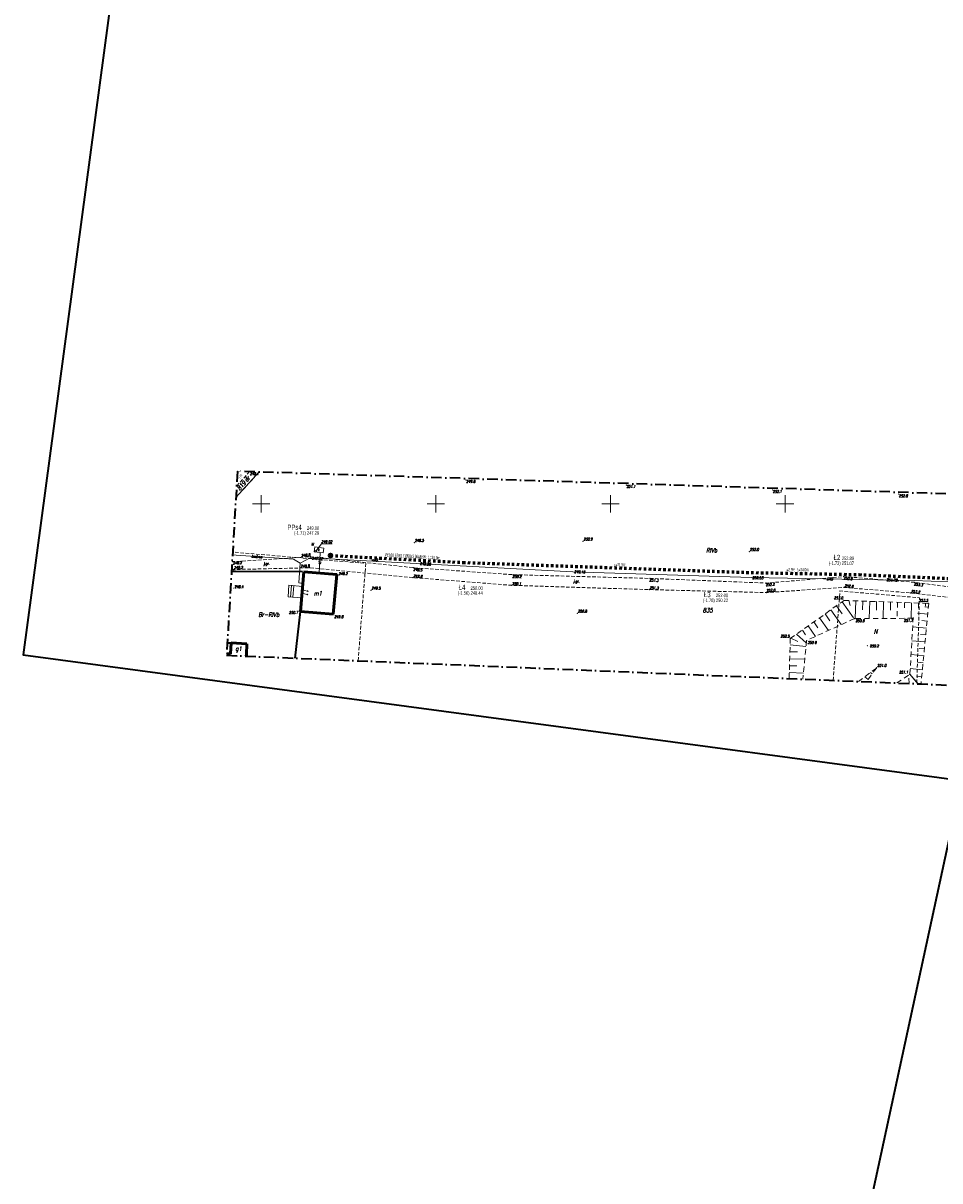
# Model space of a CAD drawing. Header units: millimetres. Extents: x 7436010 to 7436992, y 5663514 to 5666647.
# Tile 33 of 45: x 7436382 to 7436644, y 5665806 to 5666138. Entities that reach past the tile are written whole.
import ezdxf
from ezdxf.enums import TextEntityAlignment as Align

# ---------------------------------------------------------------- set-up
doc = ezdxf.new("R2010")
doc.units = ezdxf.units.MM
doc.header["$PDSIZE"] = 1
for name, pattern in [('0.7_0.7', [1.4, 0.7, -0.7]), ('1', [0]), ('2_EGBU_A', [0]), ('4', [2.5, 1.5, -1]), ('GAK', [3.5, 2, -0.75, 0, -0.75]), ('GDE', [0]), ('GUZ', [1.5, 1, -0.5]), ('KOU', [1.5, 1, -0.5]), ('UPW', [2, 1, 1])]:
    doc.linetypes.add(name, pattern=pattern)
for name, color, linetype, lineweight in [('12 WODOCIĄGI W BUDOWIE', 5, 'Continuous', 18), ('13 KOMORA KL', 34, 'Continuous', 18), ('14 WŁAZ KL', 34, 'Continuous', 18), ('15 PRZEWODY KL', 34, 'Continuous', 18), ('43 RZĘDNE KL', 34, 'Continuous', 18), ('9 JEZDNIA GRUNTOWA', 7, 'KOU', 18), ('_BB_Kanalizacja ciśnieniowa przydomowa - trasa', 64, '0.7_0.7', 60), ('_CC_Przepompownia przydomowa - plamki', 3, 'Continuous', 40), ('_CC_Przepompownia przydomowa - symbol', 1, 'Continuous', 40), ('EADTD_T_0', 7, 'Continuous', 18), ('EBTPO_L_6', 7, '1', 18), ('EBUPP_L_2', 7, '1', 35), ('EDZPD_L_1', 7, 'GDE', 18), ('EDZTD_T_0', 7, 'Continuous', 18), ('EGBB_E_T_0', 7, 'Continuous', 18), ('EGBB_L_0', 7, '2_EGBU_A', 50), ('Numery działek uzupełnienie', 7, 'Continuous', 18), ('Podzial_sekcyjny_krzyze', 7, 'Continuous', 13), ('PunPOMIAR1', 7, 'Continuous', 18), ('RzedPOMIAR1', 7, 'Continuous', 18), ('SDROK_T_0', 7, 'Continuous', 18), ('SDRPK_L_1', 7, 'KOU', 18), ('SZOPO_L_0', 7, 'BGT', 35), ('UWWOC_T_0', 5, 'Continuous', 18), ('UWWOO_T_0', 5, 'Continuous', 18), ('UWWPO_L_1', 5, '1', 18), ('UŻYTKI LINIE', 96, 'GUZ', 18), ('UŻYTKI OZNACZENIE', 96, 'Continuous', 18), ('WEKTOR WODOCIĄGI wo', 5, 'Continuous', 18), ('WUKOS_T_0', 7, 'Continuous', 18), ('WUKOS_T_1', 7, 'Continuous', 18), ('WUKPS_L_6', 7, '4', 18), ('ZAKRES MAPY', 1, 'GAK', 35)]:
    doc.layers.add(name, color=color, linetype=linetype, lineweight=lineweight)
doc.layers.add('_CC Tłoczny PRZYDOMOWA_ tekst', color=64, linetype='Continuous')
doc.layers.add('_map', color=7, linetype='Continuous')
doc.layers.add('RAMA WYPLOT', color=3, linetype='Continuous', lineweight=35, plot=False)
doc.styles.add('K1_ACAD', font='romans.shx', dxfattribs={"width": 0.8, "oblique": 12})
doc.styles.add('PLAN 1 pop.', font='ARIALN.TTF', dxfattribs={"width": 0.8})
doc.styles.add('PLAN 2 pop.', font='ARIALN.TTF', dxfattribs={"width": 0.8})
doc.linetypes.add('BGT', pattern='A,3.75,[133,ltypeshp.shx,S=0.1875,R=0,X=0,Y=0],3.75', length=7.5)

# ---------------------------------------------------------------- blocks, each defined once
blk = doc.blocks.new('WSP')
at = {"linetype": 'Continuous'}
blk.add_circle((0, 0), 0.045, dxfattribs=at)
blk = doc.blocks.new('WLZ')
at = {"linetype": 'Continuous'}
blk.add_circle((0, 0), 0.25, dxfattribs=at)
blk = doc.blocks.new('STUDZ')
at = {"layer": '12 WODOCIĄGI W BUDOWIE', "flags": 128}
blk.add_lwpolyline([(7436441.79, 5665985.4), (7436442.85, 5665985.34), (7436459.28, 5665984.15), (7436461.15, 5665982.99)], dxfattribs=at)
at = {"layer": '13 KOMORA KL', "flags": 128}
for points in [[(7436465.19, 5665986.28), (7436465.38, 5665987.65)], [(7436465.38, 5665987.65), (7436467.9, 5665987.31)], [(7436465.19, 5665986.28), (7436467.71, 5665985.94)], [(7436467.71, 5665985.94), (7436467.9, 5665987.31)]]:
    blk.add_lwpolyline(points, dxfattribs=at)
at = {"layer": '15 PRZEWODY KL', "flags": 128}
blk.add_lwpolyline([(7436466.92, 5665986.05), (7436466.61, 5665980.18)], dxfattribs=at)
at = {"layer": '43 RZĘDNE KL', "flags": 128}
blk.add_lwpolyline([(7436465.63, 5665986.41), (7436467.24, 5665988.56), (7436470.32, 5665988.56)], dxfattribs=at)
at = {"layer": '9 JEZDNIA GRUNTOWA', "flags": 128}
for points in [[(7436669.97, 5665975.08), (7436655.44, 5665975.17), (7436637.03, 5665977.52), (7436616.81, 5665979.18), (7436594.58, 5665977.3), (7436561.34, 5665978.65), (7436522.07, 5665979.71), (7436493.68, 5665981.71), (7436464.16, 5665984.87), (7436441.87, 5665983.45), (7436441.68, 5665983.46)], [(7436441.54, 5665981.21), (7436442.1, 5665981.19), (7436463.91, 5665981.69), (7436493.44, 5665978.88), (7436521.75, 5665976.66), (7436561.15, 5665975.43), (7436594.61, 5665974.59), (7436616.93, 5665976.06), (7436635.93, 5665974.48), (7436655.39, 5665972.25), (7436669.53, 5665972.33)]]:
    blk.add_lwpolyline(points, dxfattribs=at)
at = {"layer": 'EBTPO_L_6'}
for p, q in [((7436457.96, 5665976.67), (7436457.69, 5665973.37)), ((7436461.83, 5665976.35), (7436457.96, 5665976.67)), ((7436458.66, 5665976.61), (7436458.39, 5665973.31)), ((7436459.36, 5665976.55), (7436459.09, 5665973.25)), ((7436461.56, 5665973.05), (7436457.69, 5665973.37))]:
    blk.add_line(p, q, dxfattribs=at)
at = {"layer": 'EBUPP_L_2'}
for p, q in [((7436440.3, 5665960.19), (7436441.39, 5665960.14)), ((7436441.39, 5665960.14), (7436441.25, 5665957.04)), ((7436441.25, 5665957.04), (7436440.12, 5665957.09))]:
    blk.add_line(p, q, dxfattribs=at)
at = {"layer": 'EDZPD_L_1'}
blk.add_line((7436449.43, 5666009.15), (7436442.76, 5666001.86), dxfattribs=at)
at = {"layer": 'EGBB_L_0'}
for p, q in [((7436461.23, 5665969.15), (7436462.17, 5665980.54)), ((7436462.17, 5665980.54), (7436471.64, 5665979.76)), ((7436470.57, 5665968.38), (7436471.64, 5665979.76)), ((7436461.23, 5665969.15), (7436470.57, 5665968.38)), ((7436441.25, 5665957.04), (7436441.39, 5665960.14)), ((7436441.39, 5665960.14), (7436445.89, 5665959.92)), ((7436445.75, 5665956.83), (7436445.89, 5665959.92)), ((7436440.12, 5665957.09), (7436441.25, 5665957.04)), ((7436445.73, 5665956.38), (7436445.75, 5665956.83))]:
    blk.add_line(p, q, dxfattribs=at)
at = {"layer": 'Podzial_sekcyjny_krzyze', "color": 7, "lineweight": 13}
for p, q in [((7436450, 5665997.5), (7436450, 5666002.5)), ((7436500, 5665997.5), (7436500, 5666002.5)), ((7436550, 5665997.5), (7436550, 5666002.5)), ((7436600, 5665997.5), (7436600, 5666002.5)), ((7436447.5, 5666000), (7436452.5, 5666000)), ((7436497.5, 5666000), (7436502.5, 5666000)), ((7436547.5, 5666000), (7436552.5, 5666000)), ((7436597.5, 5666000), (7436602.5, 5666000))]:
    blk.add_line(p, q, dxfattribs=at)
at = {"layer": 'PunPOMIAR1'}
for p in [(7436446.83, 5666009.19), (7436493.83, 5665988.93), (7436542.17, 5665989.3), (7436464.16, 5665984.87), (7436589.74, 5665986.31), (7436441.87, 5665983.45), (7436442.1, 5665981.19), (7436463.91, 5665981.69), (7436493.68, 5665981.71), (7436493.44, 5665978.88), (7436522.07, 5665979.71), (7436561.34, 5665978.65), (7436616.81, 5665979.18), (7436481.46, 5665975.24), (7436521.75, 5665976.66), (7436561.15, 5665975.43), (7436594.58, 5665977.3), (7436594.61, 5665974.59), (7436616.93, 5665976.06), (7436635.93, 5665974.48), (7436637.03, 5665977.52), (7436540.53, 5665968.65)]:
    blk.add_point(p, dxfattribs=at)
at = {"layer": 'RAMA WYPLOT', "flags": 128}
for points in [[(7436474.28, 5666646.78), (7436381.84, 5665956.72), (7436798.12, 5665900.96), (7436890.56, 5666591.01)], [(7436469.91, 5665084.38), (7436654.27, 5665937.39), (7436791.11, 5665907.82), (7436606.75, 5665054.8)]]:
    blk.add_lwpolyline(points, close=True, dxfattribs=at)
at = {"layer": 'SDRPK_L_1'}
for p, q in [((7436446.66, 5666009.24), (7436442.96, 5666005.13)), ((7436443.21, 5666009.4), (7436443.16, 5666009.35))]:
    blk.add_line(p, q, dxfattribs=at)
at = {"layer": 'SZOPO_L_0'}
for p, q in [((7436442.63, 5665980.62), (7436441.51, 5665980.62)), ((7436461.85, 5665980.53), (7436442.63, 5665980.62)), ((7436459.71, 5665955.8), (7436461.23, 5665969.15))]:
    blk.add_line(p, q, dxfattribs=at)
at = {"layer": 'UŻYTKI LINIE', "flags": 128}
for points in [[(7436442.76, 5666001.86), (7436449.43, 5666009.15)], [(7436477.76, 5665955.05), (7436479.94, 5665982.93), (7436441.84, 5665986.18)], [(7436613.77, 5665949.43), (7436615.73, 5665975.04), (7436638.48, 5665973.11), (7436637.74, 5665948.44)]]:
    blk.add_lwpolyline(points, dxfattribs=at)
at = {"layer": 'WEKTOR WODOCIĄGI wo'}
for p, q in [((7436464.05, 5665984.53), (7436461.15, 5665982.99)), ((7436539.21, 5665980.56), (7436464.05, 5665984.53)), ((7436461.15, 5665982.99), (7436460.73, 5665977.35)), ((7436590.27, 5665978.86), (7436539.21, 5665980.56)), ((7436636.99, 5665978.06), (7436590.27, 5665978.86)), ((7436666.28, 5665976.8), (7436636.99, 5665978.06)), ((7436460.73, 5665977.35), (7436461.9, 5665977.23))]:
    blk.add_line(p, q, dxfattribs=at)
at = {"layer": 'WUKPS_L_6'}
for p, q in [((7436601.5, 5665961.39), (7436616.91, 5665972.34)), ((7436616.91, 5665972.34), (7436641.14, 5665971.48)), ((7436618.25, 5665972.29), (7436618.76, 5665970.58)), ((7436632.24, 5665971.8), (7436632.08, 5665967.2)), ((7436634.24, 5665971.73), (7436634.16, 5665969.47)), ((7436638.24, 5665971.58), (7436638.16, 5665969.37)), ((7436641.14, 5665971.48), (7436638.94, 5665948.39)), ((7436640.24, 5665971.51), (7436640.21, 5665970.66)), ((7436641.04, 5665970.39), (7436640.01, 5665970.49)), ((7436619.87, 5665967.14), (7436606.16, 5665960.86)), ((7436636.71, 5665967.22), (7436619.87, 5665967.14)), ((7436635.74, 5665951.17), (7436636.71, 5665967.22)), ((7436640.66, 5665966.41), (7436638.67, 5665966.6)), ((7436601.16, 5665949.95), (7436601.5, 5665961.39)), ((7436640.28, 5665962.43), (7436638.36, 5665962.61)), ((7436606.16, 5665960.86), (7436605.09, 5665949.79)), ((7436639.9, 5665958.44), (7436638.05, 5665958.62)), ((7436639.52, 5665954.46), (7436637.74, 5665954.63)), ((7436626.15, 5665952.96), (7436621.08, 5665949.13)), ((7436626.15, 5665952.96), (7436623.34, 5665949.04)), ((7436624.99, 5665951.34), (7436624.48, 5665951.7)), ((7436632.02, 5665948.68), (7436635.74, 5665951.17)), ((7436623.82, 5665949.71), (7436622.81, 5665950.44)), ((7436635.54, 5665948.53), (7436635.44, 5665950.97)), ((7436639.14, 5665950.48), (7436637.42, 5665950.64)), ((7436638.95, 5665948.49), (7436638.01, 5665948.58))]:
    blk.add_line(p, q, dxfattribs=at)
at = {"layer": 'WUKPS_L_6', "linetype": 'Continuous'}
for p, q in [((7436616.37, 5665971.96), (7436619.64, 5665967.3)), ((7436620.25, 5665972.22), (7436620.07, 5665967.14)), ((7436622.24, 5665972.15), (7436622.16, 5665969.65)), ((7436624.24, 5665972.08), (7436624.07, 5665967.16)), ((7436626.24, 5665972.01), (7436626.16, 5665969.59)), ((7436628.24, 5665971.94), (7436628.07, 5665967.18)), ((7436630.24, 5665971.87), (7436630.16, 5665969.53)), ((7436636.24, 5665971.65), (7436636.08, 5665967.22)), ((7436611.48, 5665968.48), (7436612.87, 5665966.53)), ((7436613.11, 5665969.64), (7436616.11, 5665965.42)), ((7436614.74, 5665970.8), (7436616.35, 5665968.53)), ((7436640.85, 5665968.4), (7436637.95, 5665968.68)), ((7436606.59, 5665965.01), (7436608.7, 5665962.03)), ((7436608.22, 5665966.16), (7436609.39, 5665964.52)), ((7436609.85, 5665967.32), (7436612.41, 5665963.72)), ((7436640.47, 5665964.42), (7436636.57, 5665964.79)), ((7436601.69, 5665961.53), (7436603.71, 5665960.56)), ((7436603.33, 5665962.69), (7436606.04, 5665960.18)), ((7436604.96, 5665963.85), (7436605.9, 5665962.51)), ((7436601.44, 5665959.63), (7436605.98, 5665959.11)), ((7436640.09, 5665960.44), (7436636.32, 5665960.79)), ((7436601.32, 5665955.64), (7436605.64, 5665955.51)), ((7436601.38, 5665957.63), (7436603.61, 5665957.57)), ((7436639.71, 5665956.45), (7436636.08, 5665956.8)), ((7436601.21, 5665951.64), (7436605.25, 5665951.52)), ((7436601.27, 5665953.64), (7436603.36, 5665953.57)), ((7436635.74, 5665951.17), (7436637.99, 5665948.43)), ((7436638.14, 5665948.42), (7436635.74, 5665951.17)), ((7436639.33, 5665952.47), (7436635.84, 5665952.8))]:
    blk.add_line(p, q, dxfattribs=at)
at = {"layer": 'WUKPS_L_6'}
blk.add_point((7436626.15, 5665952.96), dxfattribs=at)
at = {"layer": 'ZAKRES MAPY', "ltscale": 1.5}
blk.add_lwpolyline([(7436499.64, 5664770.19), (7436618.18, 5665205.39), (7436683.21, 5665437.78), (7436699.29, 5665515.69), (7436766.55, 5666002.2), (7436830.55, 5666510.53), (7436842.09, 5666581.76), (7436785.51, 5666596.85), (7436785.51, 5666596.85), (7436586.58, 5666594.14), (7436584.94, 5666524.7), (7436750.08, 5666529.35), (7436745.08, 5666424.3), (7436720.95, 5666302.3), (7436720.95, 5666302.3), (7436688.83, 5666001.55), (7436443.21, 5666009.35), (7436440.09, 5665956.61), (7436694.21, 5665946.11), (7436662.94, 5665733.97), (7436630.66, 5665497.39), (7436531.49, 5665129.94)], dxfattribs=at)
at = {"layer": '14 WŁAZ KL', "rotation": 0.06209006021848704}
blk.add_blockref('WLZ', (7436465.63, 5665986.41), dxfattribs=at)
at = {"layer": 'WUKOS_T_0'}
for p, rotation in [((7436508.64, 5666006.83), 0.06247255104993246), ((7436554.53, 5666005.41), 0.06260915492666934), ((7436596.44, 5666004.01), 0.0627730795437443), ((7436632.52, 5666002.79), 0.06288236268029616), ((7436471.76, 5665979.85), 0.06247255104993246), ((7436442.12, 5665975.85), 0.06244523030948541), ((7436616.78, 5665972.41), 0.06271843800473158), ((7436641.11, 5665971.54), 0.06271843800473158), ((7436460.91, 5665969.32), 0.06247255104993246), ((7436470.75, 5665968.42), 0.06249987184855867), ((7436619.86, 5665967.11), 0.06269111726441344), ((7436636.76, 5665967.27), 0.06271843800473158), ((7436601.53, 5665961.38), 0.06266379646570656), ((7436606.22, 5665960.84), 0.06266379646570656), ((7436623.61, 5665959.36), 0.06266379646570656), ((7436626.19, 5665953.08), 0.06266379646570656), ((7436635.71, 5665951.13), 0.06266379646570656)]:
    blk.add_blockref('WSP', p, dxfattribs=dict(at, rotation=rotation))
at = {"layer": '12 WODOCIĄGI W BUDOWIE', "style": 'K1_ACAD', "oblique": 12, "width": 0.8}
blk.add_text('bud.wo', height=0.75, rotation=355.8574, dxfattribs=at).set_placement((7436448.77, 5665984.91), align=Align.MIDDLE)
at = {"layer": '13 KOMORA KL', "style": 'K1_ACAD', "oblique": 12, "width": 0.8}
blk.add_text('kl', height=0.75, rotation=0.0625, dxfattribs=at).set_placement((7436464.34, 5665988.09))
at = {"layer": '14 WŁAZ KL', "style": 'K1_ACAD', "oblique": 12, "width": 0.8}
blk.add_text('k', height=0.75, rotation=0.0625, dxfattribs=at).set_placement((7436466.19, 5665986.42))
at = {"layer": '15 PRZEWODY KL', "style": 'K1_ACAD', "oblique": 12, "width": 0.8}
blk.add_text('kl', height=0.75, rotation=87.0309, dxfattribs=at).set_placement((7436466.76, 5665983.08), align=Align.MIDDLE)
at = {"layer": '43 RZĘDNE KL', "style": 'K1_ACAD', "oblique": 12, "width": 0.8}
blk.add_text('249.02', height=0.75, dxfattribs=at).set_placement((7436467.2, 5665988.8))
at = {"layer": '9 JEZDNIA GRUNTOWA', "style": 'K1_ACAD', "oblique": 12, "width": 0.8}
for rotation, p in [(1.3133, (7436450.66, 5665982.49)), (356.9515, (7436539.37, 5665977.51))]:
    blk.add_text('j.gr.', height=0.75, rotation=rotation, dxfattribs=at).set_placement(p)
at = {"layer": 'EADTD_T_0', "style": 'K1_ACAD', "oblique": 12, "width": 0.8}
blk.add_text('11', height=1.25, rotation=265.2939, dxfattribs=at).set_placement((7436462.17, 5665974.85), align=Align.CENTER)
at = {"layer": 'EDZTD_T_0', "style": 'K1_ACAD', "oblique": 12, "width": 0.8}
blk.add_text('835', height=1.25, dxfattribs=at).set_placement((7436576.46, 5665970.15), align=Align.TOP_LEFT)
at = {"layer": 'EGBB_E_T_0', "style": 'K1_ACAD', "oblique": 12, "width": 0.8}
for s, p in [('m1', (7436466.23, 5665974.33)), ('g1', (7436443.54, 5665958.32))]:
    blk.add_text(s, height=1.25, dxfattribs=at).set_placement(p, align=Align.MIDDLE)
at = {"layer": 'Numery działek uzupełnienie', "style": 'K1_ACAD', "oblique": 12, "width": 0.8}
blk.add_text('819', height=1.25, rotation=49.1819, dxfattribs=at).set_placement((7436444.34, 5666005.22), align=Align.MIDDLE)
at = {"layer": 'RzedPOMIAR1', "style": 'K1_ACAD', "oblique": 12, "width": 0.8}
for s, p in [('248.1', (7436446.77, 5666008.23)), ('249.5', (7436493.99, 5665989.16)), ('250.9', (7436542.33, 5665989.53)), ('252.0', (7436589.9, 5665986.54)), ('249.5', (7436481.62, 5665975.47)), ('250.8', (7436540.69, 5665968.88))]:
    blk.add_text(s, height=0.75, dxfattribs=at).set_placement(p)
for s, rotation, p in [('248.8', 3.6451, (7436461.48, 5665984.84)), ('248.2', 3.6451, (7436441.91, 5665982.63)), ('248.2', 1.3133, (7436442.2, 5665981.34)), ('248.8', 1.3133, (7436461.29, 5665981.78)), ('249.5', 355.9703, (7436493.51, 5665980.86)), ('249.6', 355.5162, (7436493.54, 5665978.98)), ('250.2', 358.4538, (7436521.92, 5665978.82)), ('251.3', 357.6743, (7436561.15, 5665977.78)), ('252.8', 355.3067, (7436616.71, 5665978.36)), ('250.1', 358.2119, (7436521.83, 5665976.78)), ('251.3', 358.5619, (7436561.2, 5665975.57)), ('252.2', 4.834, (7436594.5, 5665976.42)), ('252.0', 3.7681, (7436594.67, 5665974.76)), ('252.8', 355.2463, (7436616.99, 5665976.17)), ('253.2', 353.49, (7436636.05, 5665974.6)), ('253.3', 352.7256, (7436636.85, 5665976.67))]:
    blk.add_text(s, height=0.75, rotation=rotation, dxfattribs=at).set_placement(p)
at = {"layer": 'SDROK_T_0', "style": 'K1_ACAD', "oblique": 12, "width": 0.8}
blk.add_text('j.tł.', height=0.75, rotation=48.2042, dxfattribs=at).set_placement((7436443.62, 5666007.47), align=Align.MIDDLE_LEFT)
at = {"layer": 'UWWOC_T_0', "style": 'K1_ACAD', "oblique": 12, "width": 0.8}
for s, rotation, p in [('247.22', 356.9749, (7436464.47, 5665984.05)), ('248.20', 356.9751, (7436495.42, 5665982.5)), ('249.16', 358.1029, (7436539.63, 5665980.18)), ('250.53', 359.0163, (7436590.61, 5665978.47)), ('251.72', 359.0164, (7436629.02, 5665977.83))]:
    blk.add_text(s, height=0.75, rotation=rotation, dxfattribs=at).set_placement(p)
at = {"layer": 'UWWOO_T_0', "style": 'K1_ACAD', "oblique": 12, "width": 0.8}
for rotation, p in [(356.975, (7436482.45, 5665983.55)), (359.0163, (7436612.79, 5665978.07))]:
    blk.add_text('w40', height=0.75, rotation=rotation, dxfattribs=at).set_placement(p, align=Align.CENTER)
at = {"layer": 'UŻYTKI OZNACZENIE', "style": 'K1_ACAD', "oblique": 12, "width": 0.8}
blk.add_text('dr', height=1.25, rotation=49.2069, dxfattribs=at).set_placement((7436445.96, 5666007.17), align=Align.MIDDLE)
for s, p in [('RIVb', (7436579, 5665986.7)), ('Br-RIVb', (7436452.19, 5665968.29)), ('N', (7436625.94, 5665963.43))]:
    blk.add_text(s, height=1.25, dxfattribs=at).set_placement(p, align=Align.MIDDLE)
at = {"layer": 'WUKOS_T_1', "style": 'K1_ACAD', "oblique": 12, "width": 0.8}
for s, rotation, p in [('249.8', 0.0625, (7436508.72, 5666006.06)), ('251.1', 0.0626, (7436554.59, 5666004.63)), ('249.2', 0.0625, (7436472.14, 5665979.62)), ('248.4', 0.0624, (7436442.33, 5665975.89)), ('251.0', 0.0627, (7436626.43, 5665953.34))]:
    blk.add_text(s, height=0.75, rotation=rotation, dxfattribs=at).set_placement(p)
for s, rotation, p in [('252.1', 0.0628, (7436596.48, 5666003.91)), ('252.8', 0.0629, (7436632.55, 5666002.67)), ('249.8', 0.0625, (7436470.94, 5665968.04)), ('250.6', 0.0627, (7436620.18, 5665966.88)), ('250.9', 0.0627, (7436606.46, 5665960.62))]:
    blk.add_text(s, height=0.75, rotation=rotation, dxfattribs=at).set_placement(p, align=Align.TOP_LEFT)
for s, p in [('253.0', (7436616.59, 5665972.68)), ('253.5', (7436640.96, 5665971.96)), ('252.5', (7436601.3, 5665961.72)), ('251.1', (7436635.22, 5665951.4))]:
    blk.add_text(s, height=0.75, rotation=0.0627, dxfattribs=at).set_placement(p, align=Align.RIGHT)
for s, rotation, p in [('250.7', 0.0625, (7436460.53, 5665969.24)), ('251.7', 0.0627, (7436636.57, 5665966.96))]:
    blk.add_text(s, height=0.75, rotation=rotation, dxfattribs=at).set_placement(p, align=Align.TOP_RIGHT)
blk.add_text('250.2', height=0.75, rotation=0.0627, dxfattribs=at).set_placement((7436624.25, 5665959.27), align=Align.MIDDLE_LEFT)

msp = doc.modelspace()

# ---------------------------------------------------------------- hatches: boundary and pattern name
at = {"layer": '_CC_Przepompownia przydomowa - plamki', "linetype": 'Continuous'}
h = msp.add_hatch(color=256, dxfattribs=at)
edge = h.paths.add_edge_path()
edge.add_arc((7436469.84, 5665985.22), 0.5, 0, 360)

# ---------------------------------------------------------------- linework, layer by layer
at = {"layer": '_BB_Kanalizacja ciśnieniowa przydomowa - trasa'}
msp.add_lwpolyline([(7436469.84, 5665985.22), (7436469.84, 5665985.22), (7436507.77, 5665983.22), (7436590.29, 5665980.32), (7436621.18, 5665979.74), (7436666.33, 5665977.8), (7436712.3, 5665975.27), (7436712.3, 5665975.27), (7436713.01, 5665975.91)], dxfattribs=at)
at = {"layer": '_CC_Przepompownia przydomowa - symbol', "linetype": 'Continuous'}
msp.add_circle((7436469.84, 5665985.22), 0.5, dxfattribs=at)
at = {"layer": 'UWWPO_L_1', "linetype": 'UPW'}
for p, q in [((7436464.05, 5665984.53), (7436461.15, 5665982.99)), ((7436539.21, 5665980.56), (7436464.05, 5665984.53)), ((7436461.15, 5665982.99), (7436460.73, 5665977.35)), ((7436590.27, 5665978.86), (7436539.21, 5665980.56)), ((7436636.99, 5665978.06), (7436590.27, 5665978.86)), ((7436666.28, 5665976.8), (7436636.99, 5665978.06)), ((7436460.73, 5665977.35), (7436461.9, 5665977.23))]:
    msp.add_line(p, q, dxfattribs=at)

# ---------------------------------------------------------------- block references
at = {"layer": '_map'}
msp.add_blockref('STUDZ', (0, 0), dxfattribs=at)

# ---------------------------------------------------------------- texts
at = {"layer": '_CC Tłoczny PRZYDOMOWA_ tekst', "width": 0.8}
for s, height, style, p in [('PPs4', 1.5, 'PLAN 1 pop.', (7436461.6, 5665992.56)), ('(-1.71) 247.29', 1, 'PLAN 2 pop.', (7436466.6, 5665991.16)), ('249.00', 1, 'PLAN 2 pop.', (7436466.6, 5665992.56)), ('Ł2', 1.5, 'PLAN 1 pop.', (7436615.83, 5665983.9)), ('252.80', 1, 'PLAN 2 pop.', (7436619.75, 5665983.9)), ('(-1.73) 251.07', 1, 'PLAN 2 pop.', (7436619.75, 5665982.5)), ('Ł4', 1.5, 'PLAN 1 pop.', (7436508.46, 5665975.36)), ('(-1.56) 248.44', 1, 'PLAN 2 pop.', (7436513.46, 5665973.96)), ('250.00', 1, 'PLAN 2 pop.', (7436513.46, 5665975.36)), ('Ł3', 1.5, 'PLAN 1 pop.', (7436578.7, 5665973.27)), ('(-1.78) 250.22', 1, 'PLAN 2 pop.', (7436583.7, 5665971.87)), ('252.00', 1, 'PLAN 2 pop.', (7436583.7, 5665973.27))]:
    msp.add_text(s, height=height, dxfattribs=dict(at, style=style)).set_placement(p, align=Align.RIGHT)
at = {"layer": '_CC Tłoczny PRZYDOMOWA_ tekst', "color": 64, "style": 'PLAN 2 pop.', "width": 0.6}
for s, rotation, p in [('PE100 SDR17 %%c50x3,0mm', 356.8662, (7436485.39, 5665984.91)), ('L=46.0m', 356.4784, (7436497.82, 5665984.2)), ('L=71.5m', 359.7342, (7436551, 5665982.1)), ('L=34.0m', 359.7342, (7436603.42, 5665980.66))]:
    msp.add_text(s, height=1, rotation=rotation, dxfattribs=at).set_placement(p)
for rotation, p in [(356.4784, (7436497.32, 5665984.26)), (359.7342, (7436602.92, 5665980.65))]:
    msp.add_text('i=2.5%', height=1, rotation=rotation, dxfattribs=at).set_placement(p, align=Align.RIGHT)

doc.saveas('drawing.dxf')
